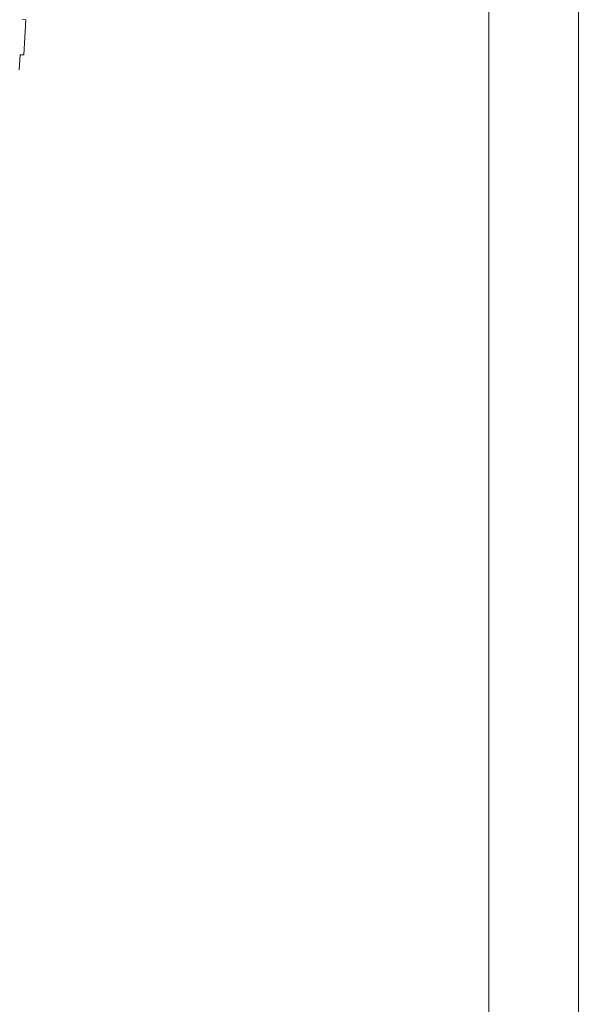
# Model space of a CAD drawing. Header units: centimetres. Extents: x 695802 to 711011, y 25963 to 44188.
# Tile 154 of 157: x 706043 to 706153, y 37408 to 37601. Entities that reach past the tile are written whole.
import ezdxf

# ---------------------------------------------------------------- set-up
doc = ezdxf.new("R2010")
doc.units = ezdxf.units.CM
doc.layers.add('Obrys powierzchni', color=50, linetype='Continuous', lineweight=9, plot=False)
doc.layers.add('Przekrojowa', color=253, linetype='Continuous', lineweight=25)
doc.layers.add('Ramka', color=255, linetype='Continuous', lineweight=9)

# ---------------------------------------------------------------- blocks, each defined once
blk = doc.blocks.new('zw$2918')
at = {"layer": 'Przekrojowa', "color": 0, "lineweight": 0, "ltscale": 1.6}
for p, q in [((4430.1, -1366.4), (4444.1, -1367.3)), ((4444.1, -1367.3), (4435.3, -1504.5)), ((4417.4, -1563.4), (4421.3, -1503.6)), ((4421.3, -1503.6), (4435.3, -1504.5))]:
    blk.add_line(p, q, dxfattribs=at)

msp = doc.modelspace()

# ---------------------------------------------------------------- linework, layer by layer
at = {"layer": 'Obrys powierzchni', "ltscale": 1.6}
for points in [[(704052.62, 37762.32), (706152.62, 37762.32), (706152.62, 36277.32), (704052.62, 36277.32)], [(704070.12, 37744.82), (706135.12, 37744.82), (706135.12, 36294.82), (704070.12, 36294.82)]]:
    msp.add_lwpolyline(points, close=True, dxfattribs=at)

# ---------------------------------------------------------------- block references
at = {"layer": 'Ramka', "xscale": 0.05, "yscale": 0.05, "zscale": 0.05}
msp.add_blockref('zw$2918', (705822.23, 37669.34), dxfattribs=at)

doc.saveas('drawing.dxf')
